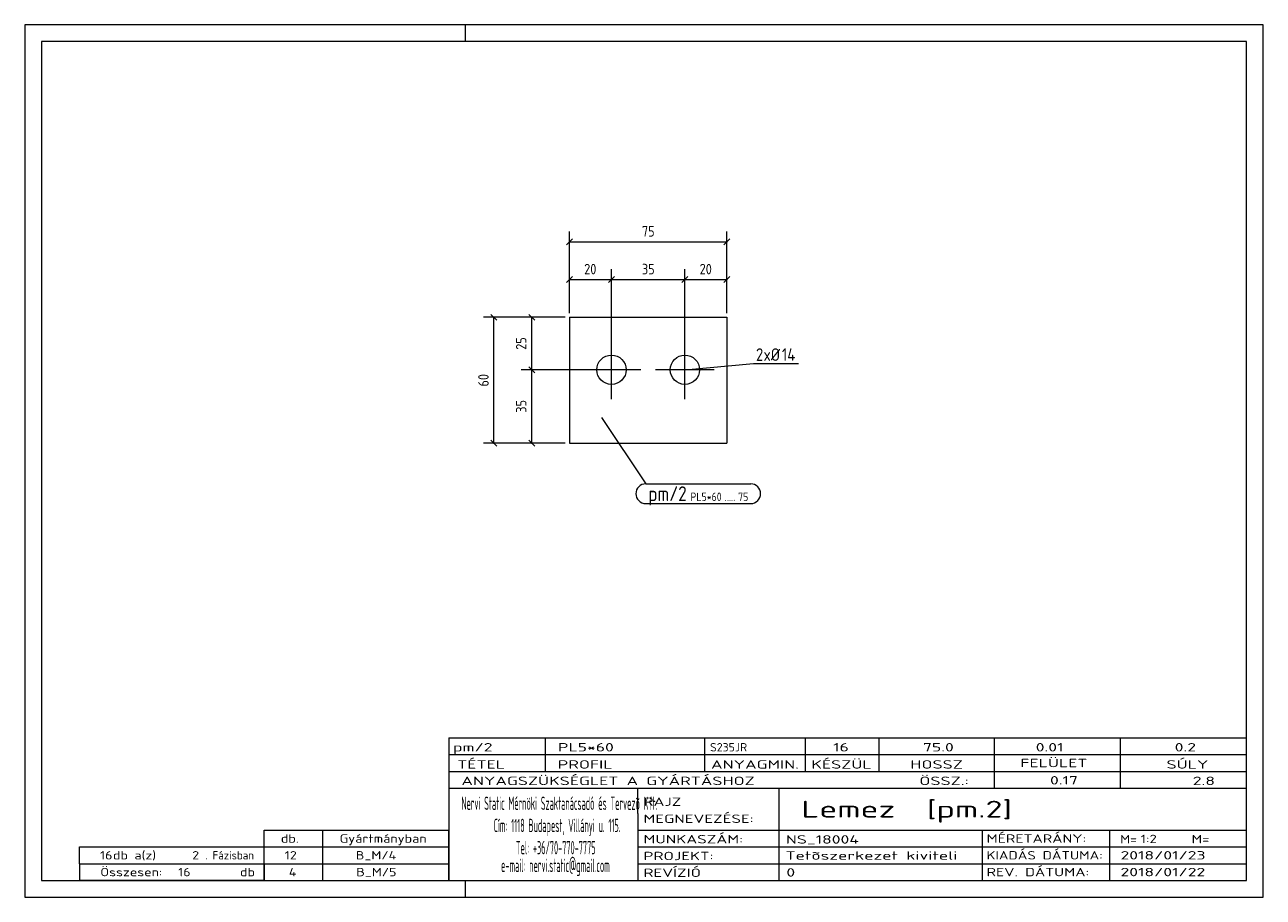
# Model space of a CAD drawing. Header units: millimetres. Extents: x 1 to 296, y 1 to 209.
import ezdxf

# ---------------------------------------------------------------- set-up
doc = ezdxf.new("R2010")
doc.units = ezdxf.units.MM
doc.header["$LTSCALE"] = 0.6
doc.linetypes.add('XKITLINE00', pattern=[0])
for name, color, linetype, lineweight in [('Bolt', 7, 'Continuous', 0), ('BoltMark', 3, 'Continuous', 0), ('DrawingSheet', 5, 'Continuous', 0), ('OtherObjectType', 1, 'Continuous', 0), ('Part', 2, 'Continuous', 0), ('PartMark', 3, 'Continuous', 0), ('Z-DIMENSIONS', 1, 'Continuous', 0)]:
    doc.layers.add(name, color=color, linetype=linetype, lineweight=lineweight)
doc.styles.add('ISOCPEUR', font='ISOCPEUR.TTF')

msp = doc.modelspace()

# ---------------------------------------------------------------- linework, layer by layer
at = {"layer": 'Bolt', "color": 4, "linetype": 'XKITLINE00', "lineweight": 0}
for p, q in [((140.75, 119.75), (140.75, 133.75)), ((158.25, 119.75), (158.25, 133.75)), ((147.75, 126.75), (133.75, 126.75)), ((165.25, 126.75), (151.25, 126.75))]:
    msp.add_line(p, q, dxfattribs=at)
for centre in [(140.75, 126.75), (158.25, 126.75)]:
    msp.add_circle(centre, 3.5, dxfattribs=at)
at = {"layer": 'BoltMark', "color": 4, "linetype": 'XKITLINE00', "lineweight": 0}
for p, q in [((158.25, 126.75), (174.57, 128.27)), ((174.57, 128.27), (185.31, 128.27))]:
    msp.add_line(p, q, dxfattribs=at)
at = {"layer": 'DrawingSheet', "color": 2, "linetype": 'XKITLINE00', "lineweight": 0}
for p, q in [((296, 209), (1, 209)), ((1, 209), (1, 1)), ((106, 205), (106, 209)), ((296, 1), (296, 209)), ((106, 1), (106, 5)), ((1, 1), (296, 1))]:
    msp.add_line(p, q, dxfattribs=at)
at = {"layer": 'DrawingSheet', "color": 3, "linetype": 'XKITLINE00', "lineweight": 0}
for p, q in [((292, 205), (5, 205)), ((5, 205), (5, 5)), ((292, 5), (292, 205)), ((5, 5), (292, 5))]:
    msp.add_line(p, q, dxfattribs=at)
at = {"layer": 'OtherObjectType', "color": 7, "linetype": 'XKITLINE00', "lineweight": 0}
for p, q in [((102, 39), (292, 39)), ((102, 39), (102, 35)), ((102, 39), (292, 39)), ((125, 35), (125, 39)), ((163, 35), (163, 39)), ((187, 35), (187, 39)), ((204.5, 35), (204.5, 39)), ((232, 35), (232, 39)), ((262, 35), (262, 39)), ((292, 35), (292, 39)), ((102, 35), (292, 35)), ((102, 35), (102, 5)), ((102, 35), (292, 35)), ((125, 31), (125, 35)), ((163, 31), (163, 35)), ((187, 31), (187, 35)), ((204.5, 31), (204.5, 35)), ((232, 31), (232, 35)), ((262, 31), (262, 35)), ((292, 31), (292, 35)), ((102, 31), (292, 31)), ((232, 27), (232, 31)), ((262, 27), (262, 31)), ((292, 27), (292, 31)), ((102, 27), (292, 27)), ((147, 21), (147, 27)), ((180.7, 17), (180.7, 27)), ((292, 21), (292, 27)), ((147, 21), (147, 5)), ((292, 17), (292, 21)), ((58, 17), (102, 17)), ((58, 13), (58, 17)), ((72, 13), (72, 17)), ((102, 13), (102, 17)), ((147, 17), (292, 17)), ((180.7, 5), (180.7, 17)), ((229.16, 13), (229.16, 17)), ((259.5, 5), (259.5, 17)), ((292, 13), (292, 17)), ((14, 9), (14, 13)), ((14, 13), (58, 13)), ((14, 13), (58, 13)), ((58, 9), (58, 13)), ((58, 13), (102, 13)), ((58, 9), (58, 13)), ((72, 9), (72, 13)), ((102, 9), (102, 13)), ((147, 13), (292, 13)), ((229.16, 5), (229.16, 13)), ((292, 9), (292, 13)), ((14, 9), (58, 9)), ((14, 9), (14, 5)), ((14, 9), (58, 9)), ((58, 9), (58, 5)), ((58, 9), (102, 9)), ((58, 5), (58, 9)), ((72, 5), (72, 9)), ((102, 5), (102, 9)), ((147, 9), (292, 9)), ((292, 5), (292, 9)), ((58, 5), (14, 5)), ((58, 5), (102, 5)), ((102, 5), (292, 5)), ((139.5, 5), (292, 5))]:
    msp.add_line(p, q, dxfattribs=at)
at = {"layer": 'Part', "color": 2, "linetype": 'XKITLINE00', "lineweight": 0}
for p, q in [((130.75, 139.25), (130.75, 109.25)), ((130.75, 139.25), (168.25, 139.25)), ((168.25, 139.25), (168.25, 109.25)), ((130.75, 109.25), (168.25, 109.25))]:
    msp.add_line(p, q, dxfattribs=at)
at = {"layer": 'PartMark', "color": 7, "linetype": 'XKITLINE00', "lineweight": 0}
for p, q in [((138.4, 115.4), (148.9, 99.56)), ((148.9, 99.56), (173.92, 99.56)), ((148.9, 94.86), (173.92, 94.86))]:
    msp.add_line(p, q, dxfattribs=at)
for centre, start, end in [((148.9, 97.21), 90, 270), ((173.92, 97.21), 270, 90)]:
    msp.add_arc(centre, 2.35, start, end, dxfattribs=at)
at = {"layer": 'Z-DIMENSIONS', "color": 7, "linetype": 'XKITLINE00', "lineweight": 0}
for p, q in [((130.75, 140.25), (130.75, 159.75)), ((168.25, 140.25), (168.25, 159.75)), ((131.46, 157.96), (130.04, 156.54)), ((130.75, 157.25), (168.25, 157.25)), ((168.96, 157.96), (167.54, 156.54)), ((130.75, 140.25), (130.75, 150.75)), ((140.75, 127.75), (140.75, 150.75)), ((140.75, 127.75), (140.75, 150.75)), ((158.25, 127.75), (158.25, 150.75)), ((158.25, 127.75), (158.25, 150.75)), ((168.25, 140.25), (168.25, 150.75)), ((131.46, 148.96), (130.04, 147.54)), ((130.75, 148.25), (140.75, 148.25)), ((141.46, 148.96), (140.04, 147.54)), ((141.46, 148.96), (140.04, 147.54)), ((140.75, 148.25), (158.25, 148.25)), ((158.96, 148.96), (157.54, 147.54)), ((158.96, 148.96), (157.54, 147.54)), ((158.25, 148.25), (168.25, 148.25)), ((168.96, 148.96), (167.54, 147.54)), ((129.75, 139.25), (110.25, 139.25)), ((112.04, 139.96), (113.46, 138.54)), ((112.75, 109.25), (112.75, 139.25)), ((129.75, 139.25), (119.25, 139.25)), ((121.04, 139.96), (122.46, 138.54)), ((121.75, 126.75), (121.75, 139.25)), ((121.04, 127.46), (122.46, 126.04)), ((121.04, 127.46), (122.46, 126.04)), ((139.75, 126.75), (119.25, 126.75)), ((139.75, 126.75), (119.25, 126.75)), ((121.75, 109.25), (121.75, 126.75)), ((129.75, 109.25), (110.25, 109.25)), ((112.04, 109.96), (113.46, 108.54)), ((129.75, 109.25), (119.25, 109.25)), ((121.04, 109.96), (122.46, 108.54))]:
    msp.add_line(p, q, dxfattribs=at)
at = {"layer": 'Z-DIMENSIONS', "color": 3}
for p in [(130.75, 157.25), (168.25, 157.25), (130.75, 148.25), (140.75, 148.25), (140.75, 148.25), (158.25, 148.25), (158.25, 148.25), (168.25, 148.25), (112.75, 139.25), (121.75, 139.25), (121.75, 126.75), (121.75, 126.75), (112.75, 109.25), (121.75, 109.25)]:
    msp.add_point(p, dxfattribs=at)

# ---------------------------------------------------------------- texts
at = {"layer": 'BoltMark', "color": 4, "style": 'ISOCPEUR', "width": 0.85}
for s, p in [('2', (175.17, 128.87)), ('xØ', (176.97, 128.87)), ('14', (181.35, 128.87))]:
    msp.add_text(s, height=3, dxfattribs=at).set_placement(p)
at = {"layer": 'OtherObjectType', "color": 7, "style": 'ISOCPEUR'}
for s, height, width, p in [('pm/2', 2, 1.525501, (103, 35.76)), ('PL5*60', 2, 1.525501, (128, 35.76)), ('S235JR', 2, 1.02, (164.22, 35.76)), ('16', 2, 1.525501, (193.55, 35.76)), ('75.0', 2, 1.525501, (214.94, 35.76)), ('0.01', 2, 1.525501, (241.81, 35.76)), ('0.2', 2, 1.525501, (274.91, 35.76)), ('TÉTEL', 2, 1.525501, (104, 31.66)), ('PROFIL', 2, 1.525501, (127.96, 31.66)), ('ANYAGMIN.', 2, 1.525501, (164.47, 31.66)), ('KÉSZÜL', 2, 1.525501, (188.37, 31.66)), ('HOSSZ', 2, 1.525501, (211.96, 31.66)), ('FELÜLET', 2, 1.525501, (238.13, 32)), ('SÚLY', 2, 1.525501, (272.96, 31.66)), ('ANYAGSZÜKSÉGLET A GYÁRTÁSHOZ', 2, 1.525501, (105, 27.75)), ('ÖSSZ.:', 2, 1.525501, (214.1, 27.75)), ('0.17', 2, 1.525501, (245.21, 27.88)), ('2.8', 2, 1.525501, (279.22, 27.75)), ('Nervi Static Mérnöki\xa0Szaktanácsadó\xa0és\xa0Tervezõ Kft.', 3.1765, 0.403093, (105, 21.82)), ('RAJZ', 2, 1.445, (148.38, 22.78)), ('Lemez  [pm.2]', 4, 1.474651, (186, 20)), ('MEGNEVEZÉSE:', 2, 1.445, (148.38, 18.72)), ('Cím:\xa01118 Budapest, Villányi u. 115.', 3.1765, 0.403093, (112.69, 16.53)), ('db.', 2, 1.211571, (62, 14)), ('Gyártmányban', 2, 1.211571, (76, 14)), ('MUNKASZÁM:', 2, 1.445, (148.38, 13.84)), ('NS_18004', 2, 1.525501, (182.28, 13.78)), ('MÉRETARÁNY:', 2, 1.36, (230.1, 14)), ('M=', 2, 1.211571, (261.91, 13.84)), ('1:2', 2, 1.275, (266.79, 13.9)), ('M=', 2, 1.275, (278.95, 13.87)), ('16', 2, 1.211571, (18.92, 10)), ('db a(z)', 2, 1.211571, (22, 10)), ('2', 2, 1.211571, (40.86, 10)), ('. Fázisban', 2, 0.935, (44, 10)), ('12', 2, 1.211571, (62.92, 10)), ('B_M/4', 2, 1.211571, (79.84, 10)), ('Tel:\xa0+36/70-770-7775', 3.1765, 0.403093, (117.97, 11.24)), ('PROJEKT:', 2, 1.445, (148.38, 9.84)), ('Tetõszerkezet kiviteli ', 2, 1.525501, (182.2, 9.94)), ('KIADÁS DÁTUMA:', 2, 1.275, (230.1, 10)), ('2018/01/23', 2, 1.525501, (262, 10)), ('e-mail:\xa0nervi.static@gmail.com', 3.1765, 0.403093, (114.45, 7)), ('Összesen:            db', 2, 1.211571, (19, 6)), ('16', 2, 1.211571, (37.53, 6)), ('4', 2, 1.211571, (63.9, 6)), ('B_M/5', 2, 1.211571, (79.96, 6)), ('REVÍZIÓ', 2, 1.445, (148.38, 5.84)), ('0', 2, 1.525501, (182.41, 5.92)), ('REV. DÁTUMA:', 2, 1.36, (230.1, 6)), ('2018/01/22', 2, 1.525501, (262, 6))]:
    msp.add_text(s, height=height, dxfattribs=dict(at, width=width)).set_placement(p)
at = {"layer": 'PartMark', "color": 3, "style": 'ISOCPEUR', "width": 0.85}
msp.add_text('pm/2', height=3.5, dxfattribs=at).set_placement((149.5, 95.46))
at = {"layer": 'PartMark', "color": 4, "style": 'ISOCPEUR', "width": 0.85}
for s, p in [('PL5*60', (159.57, 95.46)), ('75', (170.91, 95.46)), ('.....', (167.73, 95.46))]:
    msp.add_text(s, height=2, dxfattribs=at).set_placement(p)
at = {"layer": 'Z-DIMENSIONS', "color": 3, "style": 'ISOCPEUR', "width": 0.85}
for s, p in [('75', (148, 158.5)), ('20', (134.25, 149.5)), ('35', (148, 149.5)), ('20', (161.75, 149.5))]:
    msp.add_text(s, height=2.5, dxfattribs=at).set_placement(p)
for s, p in [('25', (120.5, 131.5)), ('60', (111.5, 122.75)), ('35', (120.5, 116.5))]:
    msp.add_text(s, height=2.5, rotation=90.0002, dxfattribs=at).set_placement(p)

doc.saveas('drawing.dxf')
